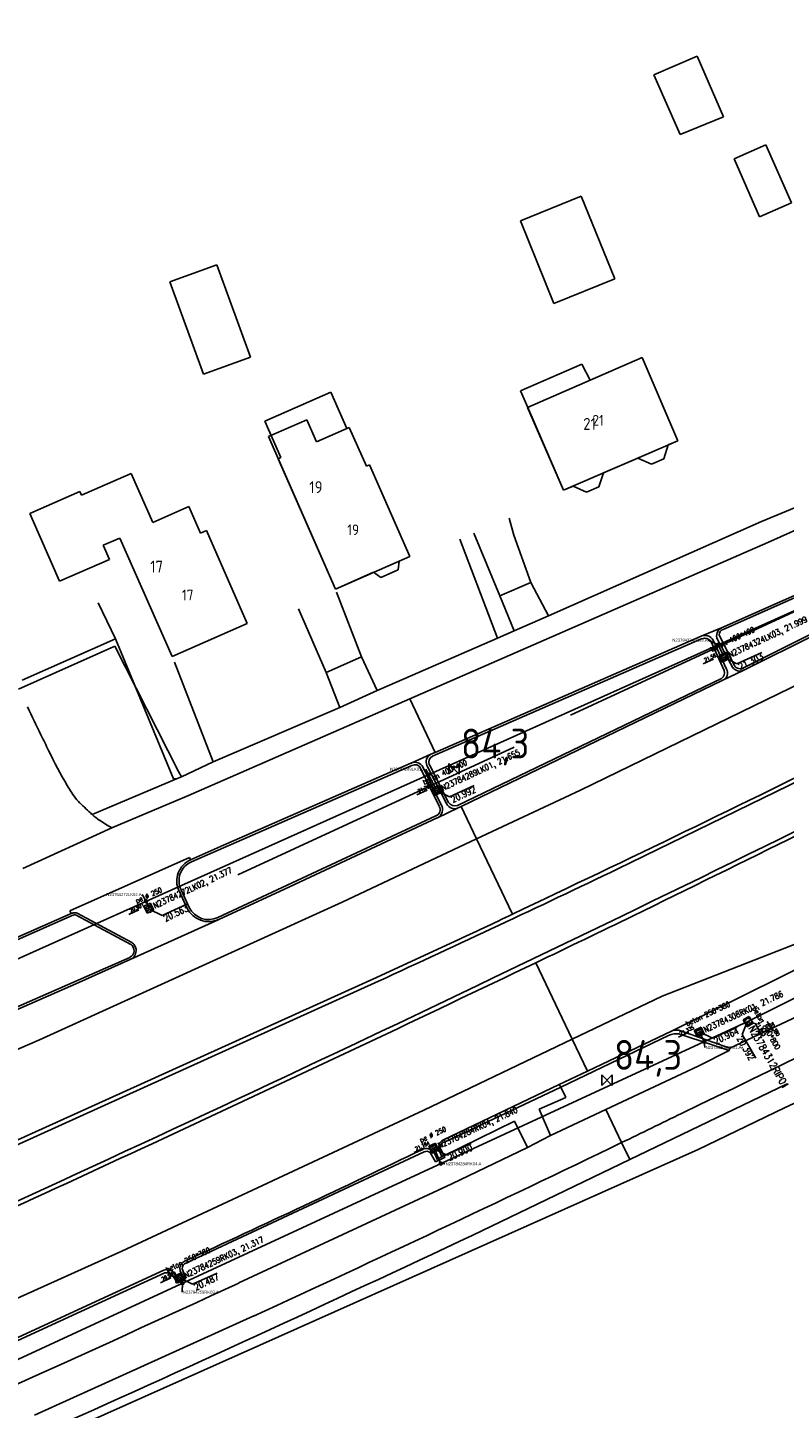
# Model space of a CAD drawing. Extents: x 145741 to 149421, y 457889 to 459999.
# Tile 72 of 84: x 148850 to 148913, y 459548 to 459664. Entities that reach past the tile are written whole.
import ezdxf
from ezdxf.enums import TextEntityAlignment as Align

# ---------------------------------------------------------------- set-up
doc = ezdxf.new("R2010")
doc.units = 0
doc.header["$LTSCALE"] = 4
doc.layers.get('0').update_dxf_attribs({"linetype": 'CONTINUOUS'})
doc.layers.add('alg_hulplijn_afstand', color=6, linetype='CONTINUOUS', plot=False)
for name, color, linetype in [('b_kal_riool__hwa_beton_300', 2, 'CONTINUOUS'), ('b_kal_riool__hwa_pvc_125', 2, 'CONTINUOUS'), ('b_kal_riool_hwa_bodemkolk_beton_250x380', 7, 'CONTINUOUS'), ('b_kal_riool_hwa_bodemkolk_pe_rond_250', 7, 'CONTINUOUS'), ('b_kal_riool_hwa_bodemput_beton_400x400', 7, 'CONTINUOUS'), ('b_kal_riool_hwa_bodemput_beton_800x800', 7, 'CONTINUOUS'), ('b_rio_rwa_kolk_straat_beton @ 1', 3, 'CONTINUOUS'), ('b_rio_rwa_put_inspectie', 170, 'CONTINUOUS'), ('b_rio_txt_bob @ 1', 12, 'CONTINUOUS'), ('MC_MP_aansluit_nummer', 7, 'CONTINUOUS')]:
    doc.layers.add(name, color=color, linetype=linetype)
doc.styles.add('ISO', font='ISO')
doc.styles.add('MC', font='arial.ttf')
doc.styles.add('MUG_standaard', font='romans.shx', dxfattribs={"width": 0.85, "height": 2})
doc.styles.add('MUG_standaard_groot', font='romans.shx', dxfattribs={"width": 0.85, "height": 4})
doc.styles.get("Standard").update_dxf_attribs({"font": 'ISO'})
doc.linetypes.add('HAAG', pattern='A,0.25,-0.25,[151,BLOK.SHX,S=0.25,R=0,X=0,Y=0],-0.25,0.25', length=1)
doc.dimstyles.new('ISO-25', dxfattribs={"dimtxt": 2.5, "dimasz": 2.5, "dimexe": 1.25, "dimexo": 0.625, "dimtad": 1, "dimtxsty": 'Standard', "dimcen": 2.5, "dimadec": 0, "dimazin": 0, "dimtfac": 1, "dimtmove": 0, "dimatfit": 3, "dimfxl": 1, "dimarcsym": 0})

# ---------------------------------------------------------------- blocks, each defined once
blk = doc.blocks.new('kilometerpaal')
at = {"color": 0}
for p, q in [((-0.44, 0.44), (0.44, -0.44)), ((-0.44, -0.44), (-0.44, 0.44)), ((0.44, 0.44), (-0.44, -0.44)), ((0.44, -0.44), (0.44, 0.44))]:
    blk.add_line(p, q, dxfattribs=at)
at = {"color": 0, "style": 'ISO'}
blk.add_attdef('KILOMETERPAAL', (0.59, 0.87), '', height=2.5, dxfattribs=at)
blk = doc.blocks.new('b_rio_rwa_put_inspectie')
for points in [[(-1, 0, -0.414214), (0, 1), (-1, 1)], [(1, 1), (0, 1, -0.414214), (1, 0)]]:
    blk.add_hatch(color=256).paths.add_polyline_path(points)
h = blk.add_hatch(color=256)
h.paths.add_polyline_path([(-1, 0), (-1, -1), (0, -1, -0.414214)])
h.paths.add_polyline_path([(1, -1), (1, 0, -0.414214), (0, -1)])
for p, q in [((-1, 1), (1, 1)), ((-1, -1), (-1, 1)), ((0.74, 0.71), (1.37, 1.41)), ((1, 1), (1, -1)), ((1, -1), (-1, -1))]:
    blk.add_line(p, q)
blk.add_lwpolyline([(1.37, 1.41), (5.37, 1.41)])
blk.add_circle((0, 0), 1)
blk.add_point((0, 0))
blk.add_text('R', height=1).set_placement((0, 0), align=Align.MIDDLE_CENTER)
at = {"style": 'MUG_standaard', "width": 0.85}
blk.add_attdef('hoogte', (1.37, 1.51), '', height=1, dxfattribs=at)
blk.add_attdef('txt', text='', height=2, dxfattribs=at).set_placement((1.5, -0.01), align=Align.MIDDLE_LEFT)
blk = doc.blocks.new('b_kal_riool_hwa_bodemput_beton_800x800')
at = {"layer": 'b_kal_riool_hwa_bodemput_beton_800x800', "linetype": 'ByBlock', "lineweight": -2}
for p, q in [((-0.5, -0.5), (-0.5, 0.5)), ((-0.5, 0.5), (0, 0.5)), ((0, 0.5), (0.5, 0.5)), ((0, 0), (1.38, -1.73)), ((0.5, 0.5), (0.5, -0.5)), ((0.5, -0.5), (-0.5, -0.5))]:
    blk.add_line(p, q, dxfattribs=at)
blk.add_lwpolyline([(1.38, -1.73), (5.53, -1.77)], dxfattribs=at)
at = {"layer": 'b_kal_riool_hwa_bodemput_beton_800x800', "linetype": 'ByBlock', "lineweight": -2, "insert": (-1.35, 2.36), "char_height": 0.8, "attachment_point": 1, "style": 'MUG_standaard_groot'}
blk.add_mtext_dynamic_manual_height_columns('beton 800*800', width=8.7755, gutter_width=2.21, heights=[1.1], dxfattribs=at)
at = {"layer": 'b_kal_riool_hwa_bodemput_beton_800x800', "linetype": 'ByBlock', "lineweight": -2, "style": 'MUG_standaard', "width": 0.85}
blk.add_attdef('hoogte', (1.44, -2.79), '', height=1, dxfattribs=at)
blk = doc.blocks.new('b_rio_txt_bob')
at = {"layer": 'alg_hulplijn_afstand'}
blk.add_lwpolyline([(31.4, 0), (0, 0)], dxfattribs=at)
at = {"style": 'MUG_standaard', "width": 0.85}
blk.add_attdef('hoogte', (7.5, 2.5), '', height=10, dxfattribs=at)
blk.add_attdef('txt', text='', height=10, dxfattribs=at).set_placement((15.8, -15.8), align=Align.BOTTOM_CENTER)
blk = doc.blocks.new('b_rio_rwa_kolk_straat_beton')
for p, q in [((1.25, 1.25), (-1.25, 1.25)), ((-1.25, 1.25), (-1.25, -1.25)), ((-0.94, 0.63), (0.94, 0.63)), ((0.94, 0), (-0.94, 0)), ((1.25, -1.25), (1.25, 1.25)), ((-1.25, -1.25), (1.25, -1.25)), ((-0.94, -0.62), (0.94, -0.62))]:
    blk.add_line(p, q)
at = {"style": 'MUG_standaard', "width": 0.85}
blk.add_attdef('txt', text='', height=2, dxfattribs=at).set_placement((1.75, -0.01), align=Align.MIDDLE_LEFT)
blk = doc.blocks.new('b_kal_riool_hwa_bodemkolk_beton_250x380')
at = {"layer": 'b_kal_riool_hwa_bodemkolk_beton_250x380', "linetype": 'ByBlock', "lineweight": -2}
for p, q in [((-0.5, -0.5), (-0.5, 0.5)), ((-0.5, 0.5), (0, 0.5)), ((0, 0.5), (0.5, 0.5)), ((0, 0), (1.38, -1.73)), ((0.5, 0.5), (0.5, -0.5)), ((0.5, -0.5), (-0.5, -0.5))]:
    blk.add_line(p, q, dxfattribs=at)
blk.add_lwpolyline([(1.38, -1.73), (5.53, -1.77)], dxfattribs=at)
at = {"layer": 'b_kal_riool_hwa_bodemkolk_beton_250x380', "linetype": 'ByBlock', "lineweight": -2, "insert": (-1.35, 2.36), "char_height": 0.8, "attachment_point": 1, "style": 'MUG_standaard_groot'}
blk.add_mtext_dynamic_manual_height_columns('beton 250*380', width=8.1296, gutter_width=6.45, heights=[1.1], dxfattribs=at)
at = {"layer": 'b_kal_riool_hwa_bodemkolk_beton_250x380', "linetype": 'ByBlock', "lineweight": -2, "style": 'MUG_standaard', "width": 0.85}
blk.add_attdef('hoogte', (1.44, -2.79), '', height=1, dxfattribs=at)
blk = doc.blocks.new('b_kal_riool_hwa_bodemkolk_pe_rond_250')
at = {"layer": 'b_kal_riool_hwa_bodemkolk_pe_rond_250'}
blk.add_line((0, 0), (1.38, -1.73), dxfattribs=at)
blk.add_lwpolyline([(1.38, -1.73), (5.53, -1.77)], dxfattribs=at)
blk.add_circle((0, 0), 0.52, dxfattribs=at)
at = {"layer": 'b_kal_riool_hwa_bodemkolk_pe_rond_250', "insert": (-1.35, 2.36), "char_height": 0.8, "attachment_point": 1, "style": 'MUG_standaard_groot'}
blk.add_mtext_dynamic_manual_height_columns('pe {\\H0.91667x;Ø 250}', width=7.1758, gutter_width=20, heights=[1.1], dxfattribs=at)
at = {"layer": 'b_kal_riool_hwa_bodemkolk_pe_rond_250', "style": 'MUG_standaard', "width": 0.85}
blk.add_attdef('hoogte', (1.44, -2.79), '', height=1, dxfattribs=at)
blk = doc.blocks.new('b_kal_riool_hwa_bodemput_beton_400x400')
at = {"layer": 'b_kal_riool_hwa_bodemput_beton_400x400'}
for p, q in [((-0.5, 0.5), (0, 0.5)), ((-0.5, 0.5), (-0.5, -0.5)), ((0, 0.5), (0.5, 0.5)), ((0, 0), (1.38, -1.73)), ((0.5, 0.5), (0.5, -0.5)), ((0.5, -0.5), (-0.5, -0.5))]:
    blk.add_line(p, q, dxfattribs=at)
blk.add_lwpolyline([(1.38, -1.73), (5.53, -1.77)], dxfattribs=at)
at = {"layer": 'b_kal_riool_hwa_bodemput_beton_400x400', "insert": (-1.35, 2.36), "char_height": 0.8, "attachment_point": 1, "style": 'MUG_standaard_groot'}
blk.add_mtext_dynamic_manual_height_columns('beton 400*400', width=9.0862, gutter_width=0, heights=[1.1], dxfattribs=at)
at = {"layer": 'b_kal_riool_hwa_bodemput_beton_400x400', "style": 'MUG_standaard', "width": 0.85}
blk.add_attdef('hoogte', (1.44, -2.79), '', height=1, dxfattribs=at)
blk = doc.blocks.new('MC_MP_100')
at = {"color": 1}
for p, q in [((-0.1, 0), (0.1, 0)), ((0, -0.1), (0, 0.1))]:
    blk.add_line(p, q, dxfattribs=at)
blk.add_circle((0, 0), 0.5)
at = {"style": 'MC', "flags": 1}
for tag, p in [('$POINTNRA', (0.6, 2.5)), ('$POINTNR', (0.6, 1.3)), ('$DESCR', (0.6, 0.1)), ('$GROUP', (0.6, -1.1))]:
    blk.add_attdef(tag, p, '', height=1, dxfattribs=at)

msp = doc.modelspace()

# ---------------------------------------------------------------- linework, layer by layer
at = {"linetype": 'Continuous'}
for p, q in [((148902.12, 459659.98), (148905.74, 459661.55)), ((148905.74, 459661.55), (148907.96, 459656.47)), ((148904.32, 459654.97), (148902.12, 459659.98)), ((148907.96, 459656.47), (148904.32, 459654.97)), ((148908.84, 459652.93), (148911.52, 459654.11)), ((148911.52, 459654.11), (148913.66, 459649.24)), ((148910.98, 459648.07), (148908.84, 459652.93)), ((148890.91, 459647.72), (148896.02, 459649.79)), ((148896.02, 459649.79), (148898.83, 459642.87)), ((148913.66, 459649.24), (148910.98, 459648.07)), ((148893.72, 459640.8), (148890.91, 459647.72)), ((148861.47, 459642.6), (148865.41, 459644.04)), ((148865.41, 459644.04), (148868.24, 459636.29)), ((148864.3, 459634.85), (148861.47, 459642.6)), ((148898.83, 459642.87), (148893.72, 459640.8)), ((148868.24, 459636.29), (148864.3, 459634.85)), ((148890.91, 459633.46), (148896.07, 459635.71)), ((148896.07, 459635.71), (148896.75, 459634.35)), ((148896.75, 459634.35), (148901.12, 459636.25)), ((148901.12, 459636.25), (148904.13, 459629.28)), ((148869.45, 459630.92), (148874.98, 459633.35)), ((148874.98, 459633.35), (148876.32, 459630.3)), ((148891.52, 459632.07), (148890.91, 459633.46)), ((148894.52, 459625.12), (148891.52, 459632.07)), ((148870.79, 459627.87), (148869.45, 459630.92)), ((148876.32, 459630.3), (148876.54, 459630.39)), ((148876.54, 459630.39), (148877.97, 459627.13)), ((148903.31, 459628.92), (148902.94, 459627.76)), ((148904.13, 459629.28), (148903.31, 459628.92)), ((148870.57, 459627.77), (148870.79, 459627.87)), ((148875.37, 459616.83), (148870.57, 459627.77)), ((148900.77, 459627.82), (148897.88, 459626.57)), ((148901.91, 459627.31), (148900.77, 459627.82)), ((148902.94, 459627.76), (148901.91, 459627.31)), ((148858.22, 459626.54), (148854.05, 459624.71)), ((148860.03, 459622.42), (148858.22, 459626.54)), ((148877.97, 459627.13), (148878.24, 459627.25)), ((148878.24, 459627.25), (148881.62, 459619.57)), ((148897.88, 459626.57), (148897.49, 459625.41)), ((148911.67, 459620.75), (148925.53, 459626.9)), ((148853.92, 459625.01), (148849.71, 459623.16)), ((148854.05, 459624.71), (148853.92, 459625.01)), ((148895.33, 459625.47), (148894.52, 459625.12)), ((148896.46, 459624.97), (148895.33, 459625.47)), ((148897.49, 459625.41), (148896.46, 459624.97)), ((148916.84, 459624.85), (148911.15, 459622.51)), ((148849.71, 459623.16), (148852.2, 459617.48)), ((148863.07, 459623.75), (148860.03, 459622.42)), ((148864.05, 459621.51), (148863.07, 459623.75)), ((148864.55, 459621.73), (148864.05, 459621.51)), ((148867.97, 459613.93), (148864.55, 459621.73)), ((148911.15, 459622.51), (148893.25, 459614.58)), ((148907.79, 459613.58), (148928.07, 459622.59)), ((148907.93, 459613.44), (148928.16, 459622.41)), ((148855.88, 459620.51), (148857.26, 459621.11)), ((148856.4, 459619.32), (148855.88, 459620.51)), ((148857.26, 459621.11), (148861.68, 459611.17)), ((148911.67, 459620.75), (148881.62, 459607.61)), ((148852.2, 459617.48), (148856.4, 459619.32)), ((148881.62, 459619.56), (148880.72, 459619.16)), ((148881.62, 459619.57), (148881.62, 459619.56)), ((148929.2, 459620.04), (148909.57, 459610.19)), ((148929.3, 459619.87), (148909.62, 459609.98)), ((148878.57, 459618.24), (148875.37, 459616.83)), ((148879.18, 459617.8), (148878.57, 459618.24)), ((148880.64, 459618.45), (148879.18, 459617.8)), ((148880.72, 459619.16), (148880.64, 459618.45)), ((148891.77, 459617.37), (148889.18, 459616.25)), ((148893.25, 459614.58), (148891.77, 459617.37)), ((148889.18, 459616.25), (148890.38, 459613.33)), ((148890.38, 459613.33), (148893.25, 459614.58)), ((148861.68, 459611.17), (148867.97, 459613.93)), ((148906.09, 459612.88), (148907.79, 459613.58)), ((148888.97, 459612.72), (148879.26, 459608.49)), ((148883.53, 459602.79), (148906.17, 459612.67)), ((148906.09, 459612.88), (148883.76, 459603.12)), ((148890.38, 459613.33), (148888.97, 459612.72)), ((148906.88, 459612.45), (148908.02, 459609.99)), ((148908.2, 459610.11), (148907.08, 459612.54)), ((148908.73, 459610.23), (148907.45, 459612.6)), ((148908.83, 459610.5), (148907.59, 459612.98)), ((148848.76, 459608.44), (148856.85, 459612.04)), ((148856.85, 459612.04), (148862.2, 459601.51)), ((148874.6, 459609.82), (148877.56, 459611.15)), ((148877.56, 459611.15), (148878.88, 459608.31)), ((148909.62, 459609.98), (148907.9, 459609.17)), ((148875.73, 459606.88), (148874.6, 459609.82)), ((148907.79, 459609.32), (148885.61, 459598.65)), ((148885.93, 459598.58), (148907.9, 459609.17)), ((148916.06, 459609.75), (148895.94, 459599.96)), ((148863.05, 459599.49), (148881.62, 459607.61)), ((148878.88, 459608.31), (148875.73, 459606.88)), ((148879.26, 459608.49), (148878.88, 459608.31)), ((148883.76, 459603.12), (148881.62, 459607.61)), ((148875.73, 459606.88), (148865.11, 459602.34)), ((148883.76, 459603.12), (148883.39, 459602.96)), ((148919.26, 459603.19), (148899.09, 459593.35)), ((148862.44, 459601.08), (148865.11, 459602.34)), ((148881.8, 459602.03), (148863.28, 459593.94)), ((148865.97, 459595.33), (148881.71, 459602.22)), ((148881.71, 459602.22), (148881.74, 459602.23)), ((148881.74, 459602.23), (148883.39, 459602.96)), ((148884.09, 459598.6), (148882.53, 459601.81)), ((148882.73, 459601.86), (148884.25, 459598.73)), ((148883.06, 459602.01), (148884.71, 459598.82)), ((148884.87, 459598.92), (148883.26, 459602.09)), ((148854.94, 459597.92), (148862.03, 459600.89)), ((148862.44, 459601.08), (148862.03, 459600.89)), ((148862.2, 459601.51), (148862.44, 459601.08)), ((148856.61, 459596.79), (148863.05, 459599.49)), ((148895.94, 459599.96), (148887.23, 459595.86)), ((148853.79, 459599.01), (148853.67, 459599.15)), ((148853.79, 459599), (148853.79, 459599.01)), ((148853.92, 459598.87), (148853.79, 459599)), ((148885.68, 459598.46), (148883.95, 459597.63)), ((148885.68, 459598.46), (148885.93, 459598.58)), ((148887.23, 459595.86), (148885.93, 459598.58)), ((148865.51, 459589.27), (148883.81, 459597.8)), ((148883.92, 459597.62), (148871.11, 459591.63)), ((148883.95, 459597.63), (148883.92, 459597.62)), ((148849.13, 459593.38), (148856.61, 459596.79)), ((148863.21, 459594.1), (148865.97, 459595.33)), ((148887.23, 459595.86), (148875.94, 459590.55)), ((148890.24, 459589.55), (148887.23, 459595.86)), ((148853.07, 459589.81), (148863.11, 459594.29)), ((148863.11, 459594.29), (148863.21, 459594.1)), ((148862.25, 459591.5), (148862.93, 459590.03)), ((148862.41, 459591.58), (148863.09, 459590.11)), ((148871.11, 459591.63), (148865.58, 459589.1)), ((148927.83, 459592.49), (148902.82, 459582.66)), ((148875.94, 459590.55), (148850.54, 459579.01)), ((148836.63, 459582.05), (148853.26, 459589.43)), ((148847.13, 459586.94), (148853.18, 459589.59)), ((148853.18, 459589.59), (148853.07, 459589.81)), ((148853.61, 459589.47), (148858.19, 459587.01)), ((148858.27, 459587.16), (148853.68, 459589.62)), ((148865.53, 459589.08), (148858.19, 459585.77)), ((148865.58, 459589.1), (148865.53, 459589.08)), ((148885.42, 459587.27), (148878.83, 459584.23)), ((148903.65, 459579.76), (148918.51, 459587.12)), ((148858.12, 459585.92), (148838.69, 459577.41)), ((148858.19, 459585.77), (148853.59, 459583.69)), ((148895.26, 459579.05), (148892.19, 459585.47)), ((148853.59, 459583.69), (148838.76, 459577.22)), ((148878.83, 459584.23), (148848.39, 459570.45)), ((148878.99, 459583.93), (148848.55, 459570.12)), ((148902.82, 459582.66), (148895.26, 459579.05)), ((148916.75, 459582.19), (148908.49, 459578.29)), ((148908.49, 459578.29), (148904.2, 459579.8)), ((148850.54, 459579.01), (148804.32, 459559.02)), ((148895.26, 459579.05), (148882.8, 459573.1)), ((148903.35, 459579.36), (148894.29, 459575.02)), ((148896.54, 459576.37), (148895.26, 459579.05)), ((148903.65, 459579.76), (148896.54, 459576.37)), ((148907, 459578.58), (148904.22, 459579.5)), ((148905.84, 459576.78), (148908.43, 459578.1)), ((148908.43, 459578.1), (148907, 459578.58)), ((148908.43, 459578.1), (148908.49, 459578.29)), ((148896.54, 459576.37), (148894.17, 459575.24)), ((148898.08, 459573.15), (148905.84, 459576.78)), ((148894.17, 459575.24), (148884.46, 459570.61)), ((148894.17, 459575.24), (148894.29, 459575.02)), ((148913.25, 459575.28), (148900.08, 459568.94)), ((148894.29, 459575.02), (148884.53, 459570.41)), ((148894.71, 459574.16), (148892.47, 459573.19)), ((148894.29, 459575.02), (148894.71, 459574.16)), ((148882.8, 459573.1), (148857.44, 459561.26)), ((148892.47, 459573.19), (148893.43, 459570.97)), ((148893.43, 459570.97), (148898.08, 459573.15)), ((148899.4, 459570.37), (148898.08, 459573.15)), ((148905.84, 459569.79), (148913.07, 459573.28)), ((148913.07, 459573.28), (148913.92, 459573.68)), ((148884.47, 459569.25), (148890.42, 459572.18)), ((148890.42, 459572.18), (148891.49, 459569.97)), ((148893.43, 459570.97), (148891.49, 459569.97)), ((148822.66, 459532.71), (148905.84, 459569.79)), ((148882.83, 459569.59), (148862.86, 459560.27)), ((148883.77, 459568.76), (148883.34, 459569.54)), ((148884.29, 459569.7), (148884.47, 459569.25)), ((148885.14, 459566.9), (148891.49, 459569.97)), ((148900.08, 459568.94), (148899.4, 459570.37)), ((148884.58, 459569.16), (148883.77, 459568.76)), ((148884.34, 459569.2), (148883.91, 459568.97)), ((148884.34, 459569.2), (148884.47, 459569.25)), ((148884.47, 459569.25), (148884.58, 459569.16)), ((148900.08, 459568.94), (148886.91, 459562.61)), ((148867.26, 459558.59), (148885.14, 459566.9)), ((148857.44, 459561.26), (148831.73, 459549.66)), ((148860.96, 459559.66), (148841.85, 459550.86)), ((148861.06, 459559.44), (148841.94, 459550.64)), ((148861.47, 459559.43), (148861.06, 459559.44)), ((148862.81, 459558.96), (148862.03, 459558.58)), ((148862.62, 459559.01), (148862.16, 459558.81)), ((148862.5, 459559.78), (148862.81, 459558.96)), ((148868.51, 459555.82), (148850.11, 459547.49))]:
    msp.add_line(p, q, dxfattribs=at)
for p, q in [((148901.12, 459636.25), (148891.51, 459632.07)), ((148904.13, 459629.28), (148901.12, 459636.25)), ((148891.51, 459632.07), (148894.52, 459625.12)), ((148872.97, 459631.03), (148869.75, 459629.62)), ((148873.78, 459629.18), (148872.97, 459631.03)), ((148869.75, 459629.62), (148875.37, 459616.83)), ((148876.54, 459630.39), (148873.78, 459629.18)), ((148877.97, 459627.13), (148876.54, 459630.39)), ((148894.52, 459625.12), (148904.13, 459629.28)), ((148854.05, 459624.71), (148858.22, 459626.54)), ((148858.22, 459626.54), (148860.03, 459622.42)), ((148878.24, 459627.25), (148877.97, 459627.13)), ((148881.62, 459619.57), (148878.24, 459627.25)), ((148849.71, 459623.16), (148853.92, 459625.01)), ((148853.92, 459625.01), (148854.05, 459624.71)), ((148852.2, 459617.48), (148849.71, 459623.16)), ((148860.03, 459622.42), (148863.07, 459623.75)), ((148863.07, 459623.75), (148864.05, 459621.51)), ((148890.34, 459621.36), (148889.96, 459622.79)), ((148864.05, 459621.51), (148864.55, 459621.73)), ((148864.55, 459621.73), (148867.97, 459613.93)), ((148889.18, 459616.25), (148886.99, 459621.52)), ((148857.26, 459621.11), (148855.88, 459620.51)), ((148855.88, 459620.51), (148856.4, 459619.32)), ((148861.68, 459611.17), (148857.26, 459621.11)), ((148885.81, 459621.01), (148888.97, 459612.72)), ((148891.77, 459617.37), (148890.34, 459621.36)), ((148856.4, 459619.32), (148852.2, 459617.48)), ((148875.37, 459616.83), (148881.62, 459619.57)), ((148877.56, 459611.15), (148875.47, 459616.56)), ((148856.91, 459612.65), (148855.44, 459615.66)), ((148874.6, 459609.82), (148872.26, 459615.17)), ((148861.68, 459611.17), (148867.97, 459613.93)), ((148849.06, 459609.19), (148856.91, 459612.65)), ((148861.78, 459600.89), (148856.91, 459612.65)), ((148865.11, 459602.34), (148861.86, 459610.7)), ((148862.03, 459600.89), (148861.78, 459600.89))]:
    msp.add_line(p, q)
at = {"linetype": 'HAAG'}
for p, q in [((148895.11, 459606.25), (148949.93, 459631.58)), ((148890.39, 459603.55), (148867.17, 459592.85))]:
    msp.add_line(p, q, dxfattribs=at)
at = {"linetype": 'Continuous'}
for centre, radius, start, end in [((148908.12, 459612.92), 0.739, 116.8067, 205.055), ((148908.05, 459612.99), 0.463, 105.3391, 181.8413), ((148906.39, 459612.14), 0.8, 30.0569, 112.1763), ((148906.38, 459612.09), 0.612, 35.2334, 110.3242), ((148907.46, 459609.81), 0.588, 303.5037, 18.4608), ((148907.61, 459609.78), 0.676, 295.4731, 28.9089), ((148909.36, 459610.76), 0.818, 220.0184, 288.8737), ((148909.34, 459610.68), 0.537, 199.3592, 294.6231), ((148606.49, 459489.29), 270.01, 25.2803, 25.8292), ((148940.2, 459647), 99.08, 205.3365, 206.1827), ((148896.08, 459625.31), 49.92, 206.1817, 209.9998), ((148083.49, 461294.61), 1886.29, 295.32142, 296.29588), ((147460.43, 462530.34), 3274.53, 296.08715, 296.62995), ((148882.04, 459601.52), 0.772, 26.5425, 112.3454), ((148882.05, 459601.54), 0.549, 28.9338, 117.0926), ((148883.71, 459602.32), 0.718, 115.871, 204.8826), ((148883.79, 459602.29), 0.572, 117.8412, 200.6387), ((147755.07, 461951.13), 2624.38, 294.29135, 296.36986), ((148861.19, 459605.16), 9.63, 209.9735, 218.6505), ((148882.44, 459628.38), 41.04, 225.9676, 227.9183), ((148883.62, 459598.31), 0.55, 290.8011, 30.8241), ((148883.61, 459598.32), 0.766, 296.8151, 32.5418), ((148885.38, 459599.13), 0.736, 204.6761, 294.3669), ((148885.41, 459599.25), 0.627, 210.8801, 288.9926), ((148858.76, 459602.14), 5.7, 227.8908, 235.9711), ((148862.89, 459608.26), 13.08, 235.9571, 241.2733), ((146254.12, 465058.32), 6092.2, 295.787451, 296.27834), ((148863.99, 459592.34), 1.75, 113.8801, 205.7062), ((148863.98, 459592.35), 1.92, 113.7647, 136.7354), ((148863.97, 459592.34), 1.91, 159.4206, 182.7266), ((148864, 459592.33), 1.94, 136.743, 159.4528), ((148326.52, 460788.18), 1324.94, 294.64435, 295.60431), ((148864, 459592.34), 1.95, 182.7231, 205.6012), ((148853.47, 459589.04), 0.618, 105.837, 117.4247), ((148853.48, 459589.01), 0.478, 73.7403, 117.2629), ((148853.49, 459588.93), 0.731, 95.8018, 105.5509), ((148853.48, 459589.03), 0.624, 83.4952, 95.6367), ((148853.46, 459588.94), 0.719, 72.4832, 83.0241), ((148864.72, 459590.92), 2, 206.2455, 228.447), ((148864.73, 459590.92), 1.83, 206.3513, 295.2503), ((148864.74, 459590.94), 2.02, 228.4418, 250.3707), ((148864.73, 459590.91), 1.99, 272.8234, 293.5018), ((148137.04, 461180.71), 1760.44, 295.15771, 295.3314), ((147785.93, 461892.74), 2558.78, 295.61617, 295.81933), ((148864.73, 459590.94), 2.02, 250.5533, 272.7919), ((148857.84, 459586.49), 0.63, 296.3376, 56.4115), ((148857.84, 459586.49), 0.801, 32.2268, 57.0673), ((148857.84, 459586.49), 0.8, 7.5069, 32.3168), ((148857.83, 459586.49), 0.808, 296.4872, 331.8617), ((148857.83, 459586.49), 0.81, 332.157, 7.4213), ((147693.15, 462085.91), 2773.07, 294.31074, 295.6192), ((148903.99, 459578.68), 1.14, 79.6599, 107.8164), ((148904.02, 459577.95), 1.56, 82.5448, 115.5283), ((148264.03, 460884.9), 1460.03, 295.79635, 296.01614), ((148884.78, 459569.95), 0.733, 115.8626, 174.5453), ((148253.51, 460884.21), 1457.24, 294.71174, 295.58004), ((148168.13, 461082.48), 1679.65, 294.64381, 295.80863), ((148883.01, 459569.1), 0.775, 54.8857, 113.4524), ((148883.04, 459569.17), 0.475, 51.0562, 117.2149), ((148882.42, 459568.6), 1.53, 13.8062, 47.4332), ((148885.47, 459570.06), 1.42, 181.7798, 217.4571), ((148884.64, 459569.98), 0.45, 104.8156, 217.2978), ((148079.46, 461272.55), 1890.99, 294.06389, 295.27712), ((148863.03, 459559.78), 0.72, 116.4362, 176.2721), ((148862.99, 459559.8), 0.485, 105.7957, 181.7688), ((148861.23, 459558.91), 0.801, 52.811, 109.2595), ((148860.55, 459558.21), 1.52, 14.0308, 53.1936), ((148860.46, 459558.28), 1.78, 17.261, 45.238), ((148863.86, 459559.95), 1.55, 184.4473, 217.1269), ((148016.88, 461399.89), 2028.19, 293.62232, 294.78915)]:
    msp.add_arc(centre, radius, start, end, dxfattribs=at)
at = {"layer": 'b_kal_riool__hwa_beton_300'}
for points in [[(148759.8, 459546.52, 20.5), (148825.59, 459575.45, 21.19), (148929.88, 459622.17, 22.48), (148942.77, 459628.34, 22.83), (148961.03, 459637.85, 23.14), (149001.09, 459660.62, 23.5), (149066.02, 459691.69, 23.81), (149066.02, 459691.69, 23.81)], [(148776.03, 459520.56, 20.48), (148843.41, 459549.73, 21.13), (148910.05, 459580.55, 21.84), (148974.97, 459613.06, 22.74), (149018.42, 459637.43, 23.46), (149081.08, 459665.14, 24.41)]]:
    msp.add_polyline3d(points, dxfattribs=at)
msp.add_point((148910.05, 459580.55, 21.84), dxfattribs=at)
at = {"layer": 'b_kal_riool__hwa_pvc_125'}
for points in [[(148907.92, 459611.28, 21.98), (148907.51, 459612.15, 22.01)], [(148883.77, 459600.12, 21.62), (148883.18, 459601.25, 21.67)], [(148859.67, 459590.16, 21.39), (148859.47, 459590.63, 21.43)], [(148906.03, 459579.48, 21.77), (148906.34, 459578.83, 21.86)], [(148883.73, 459569.77, 21.7), (148884.22, 459568.61, 21.78)], [(148862.44, 459558.89, 21.31), (148862.53, 459558.57, 21.37)]]:
    msp.add_polyline3d(points, dxfattribs=at)
for p in [(148907.47, 459612.22, 22.02), (148907.92, 459611.28, 21.98), (148883.3, 459601, 21.66), (148883.77, 459600.12, 21.62), (148859.51, 459590.54, 21.42), (148859.67, 459590.16, 21.39), (148906.03, 459579.48, 21.77), (148906.34, 459578.83, 21.86), (148883.73, 459569.77, 21.7), (148884.22, 459568.61, 21.78), (148862.44, 459558.89, 21.31), (148862.53, 459558.57, 21.37)]:
    msp.add_point(p, dxfattribs=at)

# ---------------------------------------------------------------- block references
for p in [(148885.33, 459601.74), (148898.17, 459575.61)]:
    msp.add_blockref('kilometerpaal', p).add_auto_attribs({'KILOMETERPAAL': '84,3'})
at = {"layer": 'b_kal_riool_hwa_bodemkolk_beton_250x380', "xscale": 0.55, "yscale": 0.55, "zscale": 0.55, "rotation": 25}
for p, values in [((148905.94, 459579.67, 20.96), {'hoogte': '20.964'}), ((148862.29, 459559.02, 20.49), {'hoogte': '20.487'})]:
    msp.add_blockref('b_kal_riool_hwa_bodemkolk_beton_250x380', p, dxfattribs=at).add_auto_attribs(values)
at = {"layer": 'b_kal_riool_hwa_bodemkolk_pe_rond_250', "xscale": 0.55, "yscale": 0.55, "zscale": 0.55, "rotation": 25}
for p, values in [((148859.73, 459589.97, 20.56), {'hoogte': '20.563'}), ((148883.59, 459569.89, 20.9), {'hoogte': '20.900'})]:
    msp.add_blockref('b_kal_riool_hwa_bodemkolk_pe_rond_250', p, dxfattribs=at).add_auto_attribs(values)
at = {"layer": 'b_kal_riool_hwa_bodemput_beton_400x400', "xscale": 0.55, "yscale": 0.55, "zscale": 0.55, "rotation": 25}
for p, values in [((148908, 459611.1, 21.3), {'hoogte': '21.303'}), ((148883.86, 459599.94, 20.99), {'hoogte': '20.992'})]:
    msp.add_blockref('b_kal_riool_hwa_bodemput_beton_400x400', p, dxfattribs=at).add_auto_attribs(values)
at = {"layer": 'b_kal_riool_hwa_bodemput_beton_800x800', "xscale": 0.55, "yscale": 0.55, "zscale": 0.55, "rotation": 300.0000000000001}
msp.add_blockref('b_kal_riool_hwa_bodemput_beton_800x800', (148909.98, 459580.57, 20.39), dxfattribs=at).add_auto_attribs({'hoogte': '20.392'})
at = {"layer": 'b_rio_rwa_kolk_straat_beton @ 1', "xscale": 0.25, "yscale": 0.25, "zscale": 0.25, "rotation": 25}
for p, values in [((148908, 459611.11, 22), {'txt': 'N23784324LK03, 21.999'}), ((148883.88, 459599.93, 21.66), {'txt': 'N23784289LK01, 21.655'}), ((148859.71, 459590.05, 21.38), {'txt': 'N23784272LK02, 21.377'}), ((148905.92, 459579.64, 21.79), {'txt': 'N23784308RK01, 21.786'}), ((148883.62, 459569.91, 21.84), {'txt': 'N23784284RK04, 21.840'}), ((148862.3, 459559.03, 21.32), {'txt': 'N23784259RK03, 21.317'})]:
    msp.add_blockref('b_rio_rwa_kolk_straat_beton', p, dxfattribs=at).add_auto_attribs(values)
at = {"layer": 'b_rio_rwa_put_inspectie', "xscale": 0.3, "yscale": 0.3, "zscale": 0.3, "rotation": 300.0000000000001}
msp.add_blockref('b_rio_rwa_put_inspectie', (148910.04, 459580.5, 21.84), dxfattribs=at).add_auto_attribs({'hoogte': '21.843', 'txt': 'N23784312RIP01'})
at = {"layer": 'b_rio_txt_bob @ 1'}
ref = msp.add_blockref('b_rio_txt_bob', (148906.25, 459610.56, 21.58), dxfattribs=dict(at, xscale=0.03, yscale=0.03, zscale=0.03, rotation=25))
ref.add_attrib('hoogte', '21.581', (148906.42, 459610.72, 21.58), dxfattribs={"layer": '0', "height": 0.3, "rotation": 25, "style": 'MUG_standaard', "width": 0.85})
ref = msp.add_blockref('b_rio_txt_bob', (148882.21, 459599.55, 21.26), dxfattribs=dict(at, xscale=0.03, yscale=0.03, zscale=0.03, rotation=25))
ref.add_attrib('hoogte', '21.260', (148882.38, 459599.72, 21.26), dxfattribs={"layer": '0', "height": 0.3, "rotation": 25, "style": 'MUG_standaard', "width": 0.85})
ref = msp.add_blockref('b_rio_txt_bob', (148858.02, 459589.52, 20.9), dxfattribs=dict(at, xscale=0.03, yscale=0.03, zscale=0.03, rotation=25))
ref.add_attrib('hoogte', '20.901', (148858.19, 459589.68, 20.9), dxfattribs={"layer": '0', "height": 0.3, "rotation": 25, "style": 'MUG_standaard', "width": 0.85})
ref = msp.add_blockref('b_rio_txt_bob', (148904.19, 459579.23, 21.34), dxfattribs=dict(at, xscale=0.03, yscale=0.03, zscale=0.03, rotation=25))
ref.add_attrib('hoogte', '21.335', (148904.36, 459579.39, 21.34), dxfattribs={"layer": '0', "height": 0.3, "rotation": 25, "style": 'MUG_standaard', "width": 0.85})
ref = msp.add_blockref('b_rio_txt_bob', (148911.62, 459580.54, 20.38), dxfattribs=dict(at, xscale=0.03, yscale=0.03, zscale=0.03, rotation=300.0000000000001))
ref.add_attrib('hoogte', '20.380', (148911.8, 459580.38, 20.38), dxfattribs={"layer": '0', "height": 0.3, "rotation": 300, "style": 'MUG_standaard', "width": 0.85})
ref = msp.add_blockref('b_rio_txt_bob', (148881.99, 459569.53, 21.18), dxfattribs=dict(at, xscale=0.03, yscale=0.03, zscale=0.03, rotation=25))
ref.add_attrib('hoogte', '21.184', (148882.16, 459569.7, 21.18), dxfattribs={"layer": '0', "height": 0.3, "rotation": 25, "style": 'MUG_standaard', "width": 0.85})
ref = msp.add_blockref('b_rio_txt_bob', (148860.7, 459558.61, 20.91), dxfattribs=dict(at, xscale=0.03, yscale=0.03, zscale=0.03, rotation=25))
ref.add_attrib('hoogte', '20.909', (148860.87, 459558.77, 20.91), dxfattribs={"layer": '0', "height": 0.3, "rotation": 25, "style": 'MUG_standaard', "width": 0.85})
at = {"layer": 'MC_MP_aansluit_nummer', "xscale": 0.25, "yscale": 0.25, "zscale": 0.25}
for p in [(148907.51, 459612.15, 22.01), (148883.18, 459601.25, 21.67), (148859.47, 459590.63, 21.43), (148906.34, 459578.83, 21.86), (148884.22, 459568.61, 21.78), (148862.53, 459558.57, 21.37)]:
    msp.add_blockref('MC_MP_100', p, dxfattribs=at)

# ---------------------------------------------------------------- texts
for s, p in [('21', (148896.18, 459630.19)), ('19', (148873.18, 459624.88)), ('17', (148859.82, 459618.21))]:
    msp.add_text(s, height=1).set_placement(p)
at = {"style": 'ISO'}
for s, p in [('21', (148897.43, 459630.99)), ('19', (148876.86, 459621.8)), ('17', (148862.97, 459616.33))]:
    msp.add_text(s, height=0.9, dxfattribs=at).set_placement(p, align=Align.MIDDLE_CENTER)
at = {"layer": 'MC_MP_aansluit_nummer', "char_height": 0.25, "style": 'MC'}
for s, insert, attachment_point in [('N23784324LK03.A', (148906.62, 459612.54, 22.02), 6), ('N23784289LK01.A', (148882.92, 459601.72, 21.66), 6), ('N23784272LK02.A', (148859.1, 459591.19, 21.42), 6), ('N23784308RK01.A', (148906.45, 459578.36, 21.9), 4), ('N23784284RK04.A', (148884.62, 459568.59, 21.81), 4), ('N23784259RK03.A', (148862.56, 459557.82, 21.43), 4)]:
    msp.add_mtext(s, dxfattribs=dict(at, insert=insert, attachment_point=attachment_point))

# ---------------------------------------------------------------- leaders
at = {"layer": 'MC_MP_aansluit_nummer', "annotation_type": 0, "has_hookline": 1}
for points, hookline_direction, text_width in [([(148907.51, 459612.15, 22.02), (148906.67, 459612.54, 22.02)], 1, 2.93), ([(148883.18, 459601.25, 21.66), (148882.97, 459601.72, 21.66)], 1, 2.93), ([(148859.47, 459590.63, 21.42), (148859.15, 459591.19, 21.42)], 1, 2.93), ([(148906.34, 459578.83, 21.9), (148906.4, 459578.36, 21.9)], 0, 2.98), ([(148884.22, 459568.61, 21.81), (148884.57, 459568.59, 21.81)], 0, 2.98), ([(148862.53, 459558.57, 21.43), (148862.51, 459557.82, 21.43)], 0, 2.98)]:
    msp.add_leader(points, dimstyle='ISO-25', override={"dimtxt": 0.25, "dimasz": 0, "dimgap": 0.05, "dimtad": 0, "dimtxsty": 'MC'}, dxfattribs=dict(at, hookline_direction=hookline_direction, text_width=text_width))

doc.saveas('drawing.dxf')
